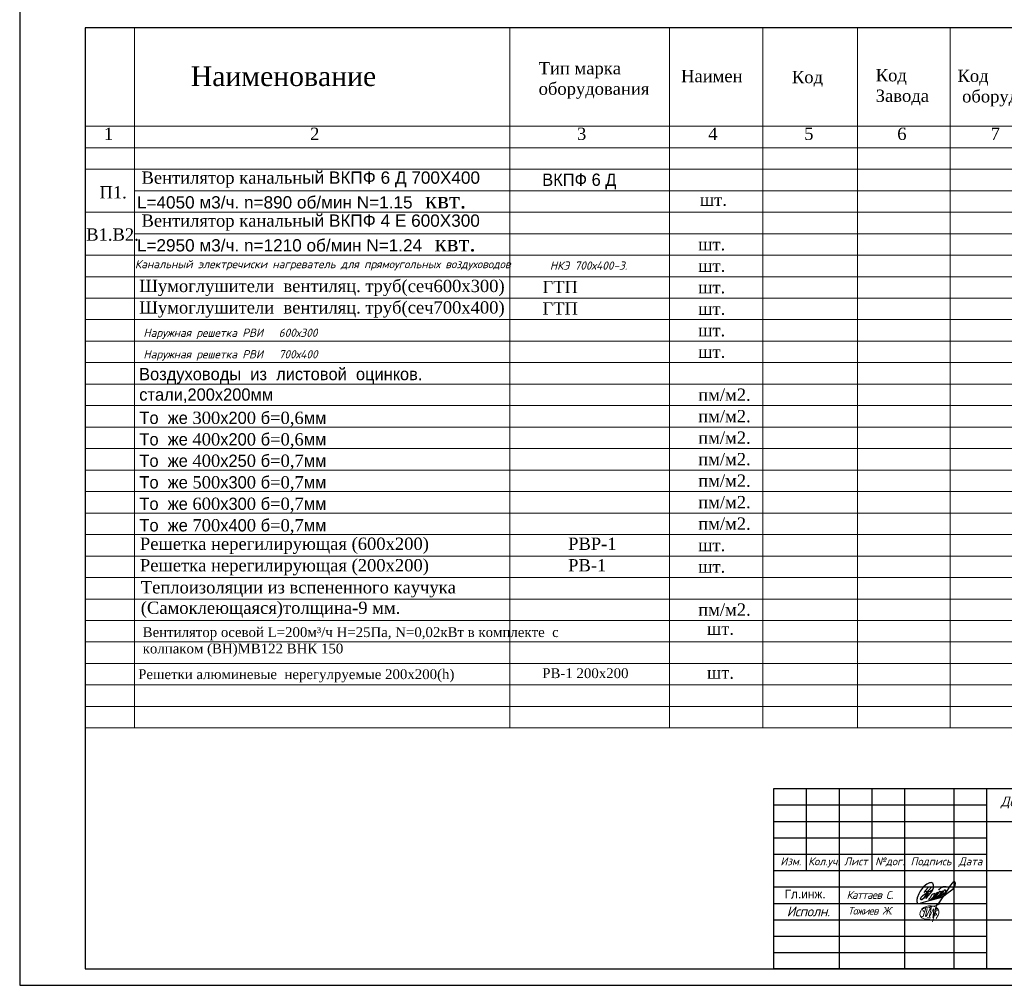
# Model space of a CAD drawing. Extents: x 4114239 to 5838486, y 780458 to 1383318.
# Tile 163 of 231: x 4523599 to 4553631, y 1119540 to 1148990. Entities that reach past the tile are written whole.
import ezdxf
from ezdxf.enums import TextEntityAlignment as Align

# ---------------------------------------------------------------- set-up
doc = ezdxf.new("R2010")
doc.units = 0
doc.header["$MEASUREMENT"] = 0
for name, color, linetype, lineweight in [('.', 7, 'Continuous', 15), ('_0', 7, 'Continuous', 15), ('Text 1', 172, 'Continuous', 25), ('ФВС-3', 7, 'Continuous', 25)]:
    doc.layers.add(name, color=color, linetype=linetype, lineweight=lineweight)
doc.layers.add('liniya', color=7, linetype='Continuous')
doc.styles.add('GOST 2.304', font='isocpeui.ttf')
doc.styles.add('OOO-Kazar', font='txt')
doc.styles.add('TIMES', font='times.ttf', dxfattribs={"height": 3})
doc.styles.add('Times New Roman', font='times.ttf', dxfattribs={"height": 300})

# ---------------------------------------------------------------- blocks, each defined once
blk = doc.blocks.new('gfnfd')
at = {"layer": '_0', "color": 5, "ltscale": 100}
for points in [[(6520818, 2413294), (6520848, 2413294)], [(6520801, 2413192), (6520834, 2413192)]]:
    blk.add_lwpolyline(points, dxfattribs=at)
blk.add_arc((6518800, 2413812), 2051, 342.7953, 345.3289, dxfattribs=at)
for points in [[(6520891, 2413186), (6520915, 2413229), (6520915, 2413269), (6520746, 2413281), (6520730, 2413208), (6520827, 2413173)], [(6520765, 2413255), (6520754, 2413268), (6520847, 2413305), (6520939, 2413339)], [(6520800, 2413285), (6520787, 2413205), (6520836, 2413285), (6520823, 2413202), (6520866, 2413283), (6520858, 2413196), (6520895, 2413322), (6520855, 2413150)], [(6520888, 2413288), (6520900, 2413266), (6520879, 2413250), (6520895, 2413224), (6520870, 2413213), (6520870, 2413207)], [(6520760, 2413206), (6520746, 2413203)]]:
    blk.add_spline(points, degree=3, dxfattribs=at)
blk = doc.blocks.new('rrwerewrewrewrew')
at = {"color": 5}
for points in [[(387872, 564817), (385461, 560165, 0.5555675), (386382, 560107), (391670, 566719), (392907, 570003, 0.1652467), (392907, 572723, 0.4373519), (390680, 575054, 0.1925367), (387853, 574100), (386571, 573489), (385290, 572586), (383117, 570710), (380078, 566719), (378699, 564105), (377285, 560326), (377078, 559578, 0.0785228), (377003, 555809, 0.2301942), (377694, 554621, 0.0887128), (377781, 554616, 0.0887128), (379419, 554812, 0.0887128), (381084, 555304), (390088, 557920), (399004, 560086), (402154, 561376)], [(387980, 570424), (385421, 567493, 0.2289988), (385508, 566433, 0.4148871), (386276, 566280), (387929, 567230), (391574, 570827), (387929, 567230), (383602, 559965), (381685, 558391), (380818, 558391), (380448, 559062), (380582, 559876), (380932, 560780), (382245, 562139), (384351, 563843), (392166, 568035)], [(390507, 558635), (395529, 562210), (397057, 563852), (397766, 564614), (397257, 565308), (395804, 564684), (393930, 562390), (393187, 560845, 0.2425571), (393041, 559580, 0.403283), (393704, 559264), (399431, 563972), (400603, 565962), (400228, 566548), (398635, 565939), (397633, 564795), (395782, 562481), (395782, 560295), (396385, 560295), (399478, 562450), (401915, 565049, 0.0481341), (402290, 566969, 0.1195267), (400636, 565910), (398470, 562543), (398470, 560904), (398892, 560600), (405033, 566245, 0.1215434), (405033, 567557, 0.358457), (404400, 567908, 0.1500372), (402713, 566737), (401915, 565049), (401358, 564455, 0.1033271), (401119, 561843, 0.5753384), (401471, 561164, 0.1529521), (402959, 561934), (404869, 563552), (412161, 569153), (414224, 572291), (414531, 574421), (414044, 575728), (413253, 576151), (412242, 575691), (411129, 574552), (409777, 572512), (406098, 567138), (396979, 553520)], [(398349, 567683, -0.1723995), (399516, 569357, -0.0937472), (402528, 571150, -0.2781187), (405794, 570727)], [(393348, 564247, 0.1582973), (390735, 562114), (389962, 560238), (388831, 559169, 0.4981733), (388831, 558274, 0.2094685), (389828, 557885), (393236, 561652), (394204, 563658, 0.4643233), (393929, 564350), (393348, 564299), (393348, 564247)]]:
    blk.add_lwpolyline(points, format="xyb", dxfattribs=at)
blk.add_lwpolyline([(385421, 567493), (383513, 565557)], dxfattribs=at)

msp = doc.modelspace()

# ---------------------------------------------------------------- linework, layer by layer
at = {"layer": '.'}
for p, q in [((4525599.0499, 1148740.2212), (4564696.0585, 1148740.2212)), ((4525599.0499, 1148740.2212), (4525599.0499, 1135170.8038)), ((4527098.2073, 1148740.2212), (4527098.2073, 1135170.8038)), ((4538548.8855, 1148740.2212), (4538548.8855, 1127389.6276)), ((4543423.3049, 1148740.2212), (4543423.3049, 1135145.9421)), ((4546262.2851, 1148740.2212), (4546262.2851, 1134549.9636)), ((4549154.4622, 1148740.2212), (4549154.4622, 1134549.9636)), ((4551977.8272, 1148740.2212), (4551977.8272, 1134549.9636)), ((4525599.0499, 1145741.9065), (4565099.0499, 1145741.9065)), ((4525599.0499, 1145084.6), (4565099.0499, 1145084.6)), ((4525599.0499, 1144429.2307), (4565099.0499, 1144429.2307)), ((4527098.2073, 1143773.8613), (4565099.0499, 1143773.8613)), ((4525599.0499, 1143118.492), (4565099.0499, 1143118.492)), ((4546262.2851, 1142747.5732), (4546262.2851, 1127389.6276)), ((4549154.4622, 1142747.5732), (4549154.4622, 1127389.6276)), ((4551977.8272, 1142747.5732), (4551977.8272, 1127389.6276)), ((4525599.0499, 1142468.4014), (4525599.0499, 1129355.7356)), ((4527098.2073, 1142468.4014), (4527098.2073, 1127389.6276)), ((4527098.2073, 1142463.1226), (4565099.0499, 1142463.1226)), ((4543423.3049, 1142310.9853), (4543423.3049, 1127389.6276)), ((4525599.0499, 1141807.7533), (4565099.0499, 1141807.7533)), ((4525599.0499, 1141152.3839), (4565099.0499, 1141152.3839)), ((4525599.0499, 1140497.0146), (4565099.0499, 1140497.0146)), ((4525599.0499, 1139841.6452), (4565099.0499, 1139841.6452)), ((4525599.0499, 1139186.2759), (4565099.0499, 1139186.2759)), ((4525599.0499, 1138530.9065), (4565099.0499, 1138530.9065)), ((4525599.0499, 1137875.5372), (4565099.0499, 1137875.5372)), ((4525599.0499, 1137220.1678), (4565099.0499, 1137220.1678)), ((4525599.0499, 1136564.7985), (4565099.0499, 1136564.7985)), ((4525599.0499, 1135909.4291), (4565099.0499, 1135909.4291)), ((4525599.0499, 1135254.0598), (4565099.0499, 1135254.0598)), ((4525599.0499, 1134598.6904), (4565099.0499, 1134598.6904)), ((4525599.0499, 1133943.3211), (4565099.0499, 1133943.3211)), ((4525599.0499, 1133287.9517), (4565099.0499, 1133287.9517)), ((4525599.0499, 1132632.5824), (4565099.0499, 1132632.5824)), ((4525599.0499, 1131977.213), (4565099.0499, 1131977.213)), ((4525599.0499, 1131321.8437), (4565099.0499, 1131321.8437)), ((4525599.0499, 1130666.4743), (4565099.0499, 1130666.4743)), ((4525599.0499, 1130011.105), (4565099.0499, 1130011.105)), ((4525599.0499, 1129355.7356), (4565099.0499, 1129355.7356)), ((4525599.0499, 1128700.3663), (4565099.0499, 1128700.3663)), ((4525599.0499, 1128044.9969), (4565099.0499, 1128044.9969)), ((4525599.0499, 1127389.6276), (4565099.0499, 1127389.6276))]:
    msp.add_line(p, q, dxfattribs=at)
at = {"color": 7, "linetype": 'Continuous'}
for p, q in [((4546599.0499, 1125540.2212), (4565099.0499, 1125540.2212)), ((4546599.0499, 1120040.2212), (4546599.0499, 1125540.2212)), ((4547599.0499, 1123040.2212), (4547599.0499, 1125540.2212)), ((4548599.0499, 1120040.2212), (4548599.0499, 1125540.2212)), ((4549599.0499, 1123040.2212), (4549599.0499, 1125540.2212)), ((4550599.0499, 1120040.2212), (4550599.0499, 1125540.2212)), ((4552099.0499, 1120040.2212), (4552099.0499, 1125540.2212)), ((4553099.0499, 1120040.2212), (4553099.0499, 1125540.2212)), ((4553099.0499, 1124540.2212), (4565099.0499, 1124540.2212)), ((4546599.0499, 1123540.2212), (4553099.0499, 1123540.2212)), ((4546599.0499, 1123040.2212), (4553099.0499, 1123040.2212)), ((4553099.0499, 1123040.2212), (4565099.0499, 1123040.2212)), ((4553099.0499, 1121540.2212), (4565099.0499, 1121540.2212))]:
    msp.add_line(p, q, dxfattribs=at)
at = {"color": 7, "ltscale": 10}
for points in [[(4523599.0499, 1119540.2212), (4565599.0499, 1119540.2212), (4565599.0499, 1149240.2212), (4523599.0499, 1149240.2212)], [(4525599.0499, 1120040.2212), (4565099.0499, 1120040.2212), (4565099.0499, 1148740.2212), (4525599.0499, 1148740.2212)]]:
    msp.add_lwpolyline(points, close=True, dxfattribs=at)
at = {"linetype": 'ByBlock', "ltscale": 0.1}
msp.add_lwpolyline([(4546599.0499, 1125540.2212), (4565099.0499, 1125540.2212), (4565099.0499, 1120040.2212), (4546599.0499, 1120040.2212)], close=True, dxfattribs=at)
at = {"color": 7, "linetype": 'Continuous'}
for points in [[(4546599.0499, 1125040.2212), (4553099.0499, 1125040.2212)], [(4546599.0499, 1124540.2212), (4553099.0499, 1124540.2212)], [(4546599.0499, 1124040.2212), (4553099.0499, 1124040.2212)], [(4546599.0499, 1122540.2212), (4553099.0499, 1122540.2212)], [(4546599.0499, 1122040.2212), (4553099.0499, 1122040.2212)], [(4546599.0499, 1121540.2212), (4553099.0499, 1121540.2212)], [(4546599.0499, 1121040.2212), (4553099.0499, 1121040.2212)], [(4546599.0499, 1120540.2212), (4553099.0499, 1120540.2212)]]:
    msp.add_lwpolyline(points, dxfattribs=at)

# ---------------------------------------------------------------- block references
at = {"color": 6, "xscale": 0.03125, "yscale": 0.03125, "zscale": 0.03125}
msp.add_blockref('rrwerewrewrewrew', (4539187.4129, 1104700.4158), dxfattribs=at)
at = {"layer": '_0', "xscale": 3, "yscale": 3, "zscale": 3}
msp.add_blockref('gfnfd', (-15011120.2836, -6117975.4118), dxfattribs=at)

# ---------------------------------------------------------------- texts
at = {"layer": '.', "attachment_point": 1}
for s, insert, char_height, width in [('{\\fTimes New Roman|b0|i0|c204|p18;Наименование}', (4528817.5217, 1147566.1268), 599.662955, 16349.06395), ('{\\fTimes New Roman|b0|i0|c204|p18;Тип марка\\Pоборудования}', (4539427.8837, 1147698.6669), 374.789347, 16349.06395), ('{\\fTimes New Roman|b0|i0|c204|p18;Наимен}', (4543771.325, 1147459.2434), 374.789347, 16349.06395), ('{\\fTimes New Roman|b0|i0|c204|p18;Код}', (4547152.5365, 1147428.8389), 374.789347, 16349.06395), ('{\\fTimes New Roman|b0|i0|c204|p18;Код\\PЗавода}', (4549708.6695, 1147483.8242), 374.789347, 16349.06395), ('{\\fTimes New Roman|b0|i0|c204|p18;Код\\P оборуд-я             }', (4552202.0727, 1147465.792), 374.789347, 16349.06395), ('{\\fGeorgia|b0|i0|c204|p18;2}', (4532457.467, 1145698.2088), 374.789347, 2080.341424), ('{\\fGeorgia|b0|i0|c204|p18;3}', (4540597.3894, 1145698.2088), 374.789347, 2080.341424), ('{\\fGeorgia|b0|i0|c204|p18;6}', (4550365.2753, 1145698.2088), 374.789347, 2080.341424), ('{\\fGeorgia|b0|i0|c204|p18;1}', (4526168.6678, 1145698.2088), 374.789347, 2080.341424), ('{\\fGeorgia|b0|i0|c204|p18;4}', (4544599.0375, 1145698.2088), 374.789347, 2080.341424), ('{\\fGeorgia|b0|i0|c204|p18;5}', (4547526.8584, 1145698.2088), 374.789347, 2080.341424), ('{\\fGeorgia|b0|i0|c204|p18;7}', (4553215.104, 1145698.2088), 374.789347, 2080.341424), ('{\\fGeorgia|b0|i0|c204|p18;П1.}', (4526031.5276, 1143913.0014), 374.789347, 1006.664509), ('{\\fTimes New Roman|b0|i0|c204|p18;шт.}', (4544344.99, 1143685.42), 374.789347, 16177.059009), ('{\\fGeorgia|b0|i0|c204|p18;В1.В2.}', (4525627.4238, 1142626.076), 374.789347, 1006.664509), ('{\\fTimes New Roman|b0|i0|c204|p18;шт.}', (4544294.1974, 1142329.0023), 374.789347, 16177.059009), ('{\\fTimes New Roman|b0|i0|c204|p18;шт.}', (4544294.1974, 1141673.633), 374.789347, 16177.059009), ('{\\fTimes New Roman|b0|i0|c204|p18;шт.}', (4544294.1974, 1141018.2636), 374.789347, 16177.059009), ('{\\fTimes New Roman|b0|i0|c204|p18;шт.}', (4544294.1974, 1140362.8943), 374.789347, 16177.059009), ('{\\fTimes New Roman|b0|i0|c204|p18;шт.}', (4544294.1974, 1139707.5249), 374.789347, 16177.059009), ('{\\fTimes New Roman|b0|i0|c204|p18;шт.}', (4544294.1974, 1139052.1556), 374.789347, 16177.059009), ('\\pxi-0.01223,l0.01223;Воздуховоды  из  листовой  оцинков.  стали,200х200мм {\\fTimes New Roman|b0|i0|c238|p18;     }', (4527240.8894, 1138370.1196), 374.7893471, 11190.889713), ('{\\fTimes New Roman|b0|i0|c204|p18;пм/м2.}', (4544294.1974, 1137741.4169), 374.789347, 535.006821), ('То  же {\\fTimes New Roman|b0|i0|c204|p18;30\\fTimes New Roman|b0|i0|c238|p18;0}х20{\\fTimes New Roman|b0|i0|c238|p18;0 }б{\\fTimes New Roman|b0|i0|c238|p18;=0,\\fTimes New Roman|b0|i0|c204|p18;6}мм', (4527250.744, 1137034.9806), 374.7893471, 7161.916165), ('{\\fTimes New Roman|b0|i0|c204|p18;пм/м2.}', (4544294.1974, 1137086.0475), 374.789347, 535.006821), ('То  же {\\fTimes New Roman|b0|i0|c204|p18;40\\fTimes New Roman|b0|i0|c238|p18;0}х20{\\fTimes New Roman|b0|i0|c238|p18;0 }б{\\fTimes New Roman|b0|i0|c238|p18;=0,\\fTimes New Roman|b0|i0|c204|p18;6}мм', (4527250.744, 1136379.6113), 374.7893471, 7161.916165), ('{\\fTimes New Roman|b0|i0|c204|p18;пм/м2.}', (4544294.1974, 1136430.6782), 374.789347, 535.006821), ('{\\fTimes New Roman|b0|i0|c204|p18;пм/м2.}', (4544294.1974, 1135775.3088), 374.789347, 535.006821), ('То  же {\\fTimes New Roman|b0|i0|c204|p18;40\\fTimes New Roman|b0|i0|c238|p18;0}х25{\\fTimes New Roman|b0|i0|c238|p18;0 }б{\\fTimes New Roman|b0|i0|c238|p18;=0,\\fTimes New Roman|b0|i0|c204|p18;7}мм', (4527250.744, 1135726.8813), 374.7893471, 7161.916165), ('То  же {\\fTimes New Roman|b0|i0|c204|p18;50\\fTimes New Roman|b0|i0|c238|p18;0}х30{\\fTimes New Roman|b0|i0|c238|p18;0 }б{\\fTimes New Roman|b0|i0|c238|p18;=0,\\fTimes New Roman|b0|i0|c204|p18;7}мм', (4527250.744, 1135068.8726), 374.7893471, 7161.916165), ('{\\fTimes New Roman|b0|i0|c204|p18;пм/м2.}', (4544294.1974, 1135119.9395), 374.789347, 535.006821), ('То  же {\\fTimes New Roman|b0|i0|c204|p18;60\\fTimes New Roman|b0|i0|c238|p18;0}х30{\\fTimes New Roman|b0|i0|c238|p18;0 }б{\\fTimes New Roman|b0|i0|c238|p18;=0,\\fTimes New Roman|b0|i0|c204|p18;7}мм', (4527250.744, 1134413.5032), 374.7893471, 7161.916165), ('{\\fTimes New Roman|b0|i0|c204|p18;пм/м2.}', (4544294.1974, 1134464.5701), 374.789347, 535.006821), ('То  же {\\fTimes New Roman|b0|i0|c204|p18;70\\fTimes New Roman|b0|i0|c238|p18;0}х40{\\fTimes New Roman|b0|i0|c238|p18;0 }б{\\fTimes New Roman|b0|i0|c238|p18;=0,\\fTimes New Roman|b0|i0|c204|p18;7}мм', (4527250.744, 1133758.1339), 374.7893471, 7161.916165), ('{\\fTimes New Roman|b0|i0|c204|p18;пм/м2.}', (4544294.1974, 1133809.2008), 374.789347, 535.006821), ('{\\fTimes New Roman|b0|i0|c204|p18;шт.}', (4544294.1974, 1133153.8314), 374.789347, 16177.059009), ('{\\fTimes New Roman|b0|i0|c204|p18;шт.}', (4544294.1974, 1132498.4621), 374.789347, 16177.059009), ('{\\fGeorgia|b0|i0|c204|p18;Теплоизоляции из вспененного каучука \\fGeorgia|b0|i0|c0|p18;(C\\fGeorgia|b0|i0|c204|p18;амоклеющаяся\\fGeorgia|b0|i0|c0|p18;)\\fGeorgia|b0|i0|c204|p18;толщина-9 мм.}', (4527292.6421, 1131866.5888), 374.7893471, 11693.394299), ('{\\fTimes New Roman|b0|i0|c204|p18;пм/м2.}', (4544294.1974, 1131187.7234), 374.789347, 1616.351391), ('{\\fTimes New Roman|b0|i0|c204|p18;шт.}', (4544560.5238, 1130603.1601), 374.789347, 16177.059009), ('{\\fTimes New Roman|b0|i0|c204|p18;шт.}', (4544560.5238, 1129264.6677), 374.789347, 16177.059009)]:
    msp.add_mtext(s, dxfattribs=dict(at, insert=insert, char_height=char_height, width=width))
at = {"color": 1, "linetype": 'Continuous', "ltscale": 100, "style": 'GOST 2.304'}
for s, p in [('Канальный электречиски нагреватель для прямоугольных воздуховодов', (4527112.8783, 1141535.0102)), ('НКЭ 700х400-3.', (4539770.2469, 1141491.9305)), ('Наружная решетка РВИ   600х300', (4527371.7677, 1139441.6452)), ('Наружная решетка РВИ   700х400', (4527371.7677, 1138786.2759))]:
    msp.add_text(s, height=250, dxfattribs=at).set_placement(p, align=Align.MIDDLE_LEFT)
for s, insert, char_height, width, attachment_point in [('{\\fGeorgia|b0|i0|c204|p18;\\H0.74344x; Вентилятор канальн\\fArial|b0|i0|c204|p34;ый ВКПФ 6 Д 700Х400 L=4050 м3/ч. n=890 об/мин N=1.15\\fGeorgia|b0|i0|c204|p18;\\H1.3451x;  квт. }', (4527173.0927, 1144361.3959), 504.1302693, 11946.029368, 1), ('ВКПФ 6 Д', (4539536.6278, 1144297.1136), 374.78935, 3814.322616, 1), ('{\\fGeorgia|b0|i0|c204|p18;\\H0.74344x; Вентилятор канальн\\fArial|b0|i0|c204|p34;ый ВКПФ 4 Е \\fArial|b0|i0|c0|p34;6\\fArial|b0|i0|c204|p34;00Х\\fArial|b0|i0|c0|p34;3\\fArial|b0|i0|c204|p34;00 L=2950 м3/ч. n=1210 об/мин N=1.24\\fGeorgia|b0|i0|c204|p18;\\H1.3451x;  квт. }', (4527173.0927, 1143050.6572), 504.1302693, 11946.029368, 1), ('\\pxi-0.00909,l0.00909;{\\fTimes New Roman|b0|i0|c204|p18;Шумоглушители  вентиляц. труб(сеч600х300)}', (4527244.2387, 1141057.2379), 374.789347, 15835.892525, 1), ('{\\fTimes New Roman|b0|i0|c204|p18;ГТП}', (4539543.3853, 1141025.5928), 374.789347, 21991.174712, 1), ('\\pxi-0.00909,l0.00909;{\\fTimes New Roman|b0|i0|c204|p18;Шумоглушители  вентиляц. труб(сеч700х400)}', (4527244.2387, 1140401.8685), 374.789347, 15835.892525, 1), ('{\\fTimes New Roman|b0|i0|c204|p18;ГТП}', (4539543.3853, 1140370.2235), 374.789347, 21991.174712, 1), ('{\\fTimes New Roman|b0|i0|c204|p18;Решетка нерегилирующая\\fTimes New Roman|b0|i0|c0|p18; (\\fTimes New Roman|b0|i0|c204|p18;600х20\\fTimes New Roman|b0|i0|c0|p18;0)\\fTimes New Roman|b0|i0|c204|p18;   \\fTimes New Roman|b0|i0|c0|p18;        \\fTimes New Roman|b0|i0|c204|p18;                 \\fTimes New Roman|b0|i0|c0|p18;  \\fTimes New Roman|b0|i0|c204|p18;РВР-1}', (4527266.6844, 1133194.7072), 374.7893471, 15809.922368, 1), ('{\\fTimes New Roman|b0|i0|c204|p18;Решетка нерегилирующая\\fTimes New Roman|b0|i0|c0|p18; (\\fTimes New Roman|b0|i0|c204|p18;200х20\\fTimes New Roman|b0|i0|c0|p18;0)\\fTimes New Roman|b0|i0|c204|p18;   \\fTimes New Roman|b0|i0|c0|p18;        \\fTimes New Roman|b0|i0|c204|p18;                 \\fTimes New Roman|b0|i0|c0|p18;  \\fTimes New Roman|b0|i0|c204|p18;РВ-1}', (4527266.6844, 1132539.3378), 374.7893471, 15809.922368, 1), ('{\\fISOCPEUR|b0|i1|c204|p34;\\T0.9;Каттаев С}.', (4548819.0499, 1122295.5359), 240, 2180, 4)]:
    msp.add_mtext(s, dxfattribs=dict(insert=insert, char_height=char_height, width=width, attachment_point=attachment_point))
at = {"layer": 'liniya', "insert": (4546931.0643, 1122458.0957), "char_height": 270, "width": 1161.892161, "attachment_point": 1}
msp.add_mtext('Гл.инж.', dxfattribs=at)
at = {"layer": 'Text 1', "color": 0, "char_height": 300, "attachment_point": 4}
for s, insert, width, style in [('Вентилятор осевой L=200м³/ч Н=25Па, N=0,02кВт в комплекте  с колпаком (BН)МВ122 ВНК 150', (4527350.866, 1130012.8153), 12783.23603, 'Times New Roman'), (' Решетки алюминевые  нерегулруемые 200х200(h) ', (4527099.0499, 1128978.7807), 14341.317523, 'TIMES'), ('РВ-1 200х200', (4539537.1964, 1129056.211), 14341.317523, 'TIMES')]:
    msp.add_mtext(s, dxfattribs=dict(at, insert=insert, width=width, style=style))
at = {"layer": 'ФВС-3', "color": 0, "linetype": 'Continuous', "lineweight": 5, "style": 'OOO-Kazar'}
for s, insert, char_height, attachment_point in [('{\\fISOCPEUR|b0|i1|c204|p34;Договор №}', (4554549.5259, 1124915.305), 300, 8), ('{\\fISOCPEUR|b0|i1|c204|p34;Изм.}', (4547118.406, 1123440.6501), 240, 2), ('{\\fISOCPEUR|b0|i1|c204|p34;Кол.уч.}', (4548130.441, 1123440.6501), 240, 2), ('{\\fISOCPEUR|b0|i1|c204|p34;Лист}', (4549102.5398, 1123440.6501), 240, 2), ('{\\fISOCPEUR|b0|i1|c204|p34;№дог.}', (4550138.4311, 1123440.6501), 240, 2), ('{\\fISOCPEUR|b0|i1|c204|p34;Подпись}', (4551395.5162, 1123440.6501), 240, 2), ('{\\fISOCPEUR|b0|i1|c204|p34;Дата}', (4552600.158, 1123440.6501), 240, 2), ('{\\fISOCPEUR|b0|i1|c204|p34;\\T0.95;Исполн.}', (4547650.9069, 1121943.9697), 300, 2)]:
    msp.add_mtext(s, dxfattribs=dict(at, insert=insert, char_height=char_height, attachment_point=attachment_point))
at = {"layer": 'ФВС-3', "linetype": 'Continuous', "lineweight": 5, "insert": (4549533.8632, 1121926.9907), "char_height": 230, "attachment_point": 2, "style": 'OOO-Kazar'}
msp.add_mtext('{\\fISOCPEUR|b0|i1|c204|p34;\\T0.9;Тожиев Ж.}', dxfattribs=at)

doc.saveas('drawing.dxf')
